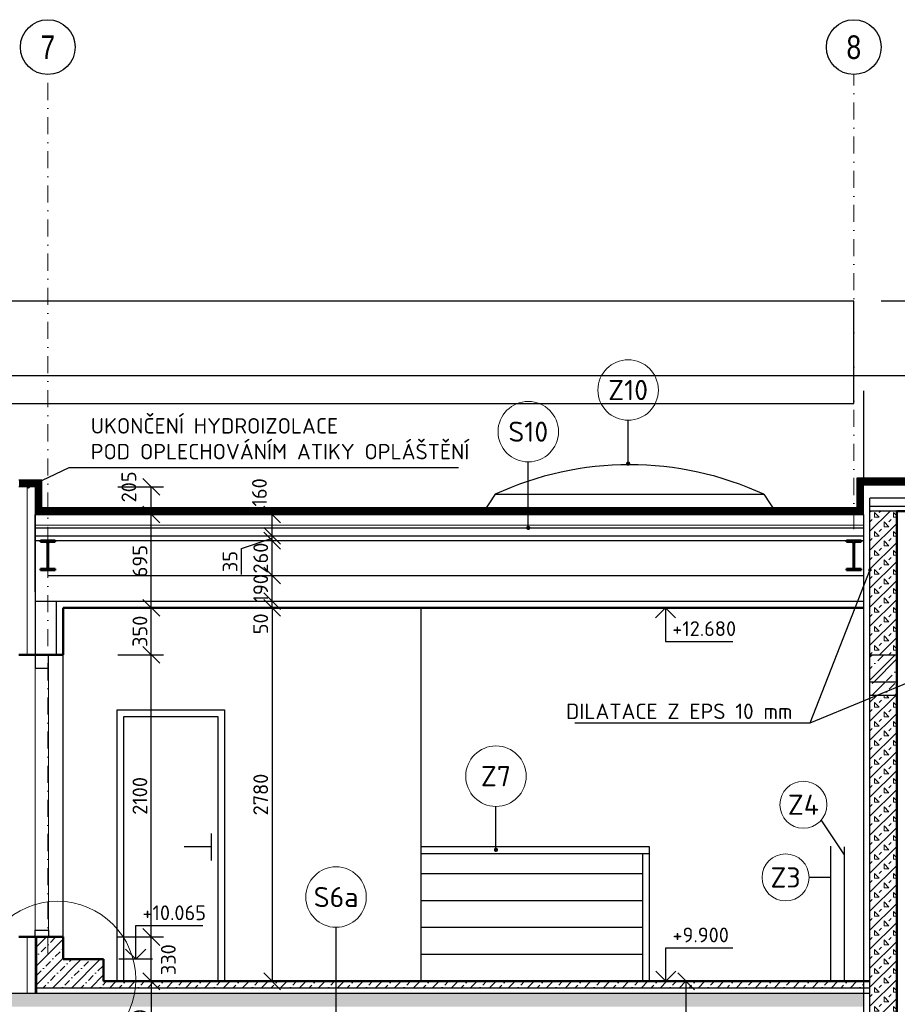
# Model space of a CAD drawing. Header units: millimetres. Extents: x -118752 to 407724, y -73278 to 155058.
# Tile 194 of 256: x 91235 to 97768, y 146511 to 153840. Entities that reach past the tile are written whole.
import ezdxf
from ezdxf.enums import TextEntityAlignment as Align

# ---------------------------------------------------------------- set-up
doc = ezdxf.new("R2010")
doc.units = ezdxf.units.MM
doc.header["$LTSCALE"] = 10
doc.linetypes.add('DASHDOT', pattern=[25.4, 12.7, -6.35, 0, -6.35])
doc.linetypes.add('IZOLACE_VODOTESNA_0.5', pattern=[30, 15, -15])
for name, color, linetype, lineweight in [('CKBUBLINY', 1, 'Continuous', 18), ('CKBUBLINY_POPIS', 3, 'Continuous', 25), ('CKDVERE_POHLED', 1, 'Continuous', 18), ('CKDVERE_ZARUBNE_RAM', 5, 'Continuous', 25), ('CKIZOLACE', 1, 'Continuous', 18), ('CKKOTY', 3, 'Continuous', 25), ('CKKOTY_VYS', 3, 'Continuous', 25), ('CKRASTR', 7, 'DASHDOT', 15), ('CKRASTR_POPIS', 3, 'Continuous', 25), ('CKSTENY_PODROVINOU', 7, 'Continuous', 25), ('CKSTENY_REZ', 6, 'Continuous', 50), ('CKTEXTY_MALE', 3, 'Continuous', 18), ('CSPROFILY_REZY', 4, 'Continuous', 50), ('pohledy', 7, 'Continuous', 25), ('srafy', 7, 'Continuous', 18)]:
    doc.layers.add(name, color=color, linetype=linetype, lineweight=lineweight)
doc.styles.add('Arial', font='arial.ttf', dxfattribs={"width": 0.8})
doc.styles.get("Standard").update_dxf_attribs({"font": 'isocpeur.ttf'})
doc.linetypes.add('IZOLACE_POLYSTYREN_EXPANDOVANY', pattern='A,1,[224,CADKON.SHX,S=0.01,R=0,X=-0.5,Y=-1.74],-2', length=3)
doc.linetypes.add('IZOLACE_TEPELNA_U_0.5', pattern='A,0.001,[221,CADKON.SHX,S=1,R=0,X=0,Y=0],-2,[221,CADKON.SHX,S=1,R=180,X=2,Y=0],-2', length=4.000999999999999)
doc.linetypes.add('PRERUSENI', pattern='A,60,[100,CADKON.SHX,S=2.5,R=0,X=0,Y=0],-10', length=70)
doc.dimstyles.new('CADKON', dxfattribs={"dimscale": 50, "dimtxt": 2.2, "dimasz": 2.5, "dimexe": 1.8, "dimexo": 5, "dimgap": 0.6, "dimtad": 1, "dimrnd": 1, "dimtxsty": 'Standard', "dimblk1": 'OBLIQUE', "dimblk2": 'OBLIQUE', "dimsah": 1, "dimcen": 2.5, "dimadec": 1, "dimazin": 2, "dimtfac": 1, "dimtdec": 4, "dimtix": 1, "dimtmove": 2, "dimatfit": 3, "dimldrblk": 'OPEN30', "dimfxl": 5, "dimfxlon": 1, "dimtolj": 1, "dimarcsym": 0})
doc.dimstyles.new('CADKON$7', dxfattribs={"dimscale": 100, "dimtxt": 2.5, "dimasz": 2.5, "dimexe": 1.8, "dimexo": 5, "dimgap": 0.6, "dimtad": 1, "dimrnd": 1, "dimtxsty": 'Standard', "dimblk1": 'OBLIQUE', "dimblk2": 'OBLIQUE', "dimsah": 1, "dimcen": 2.5, "dimadec": 1, "dimazin": 2, "dimtfac": 1, "dimtdec": 4, "dimtix": 1, "dimtmove": 0, "dimatfit": 3, "dimldrblk": 'DOTSMALL', "dimfxl": 5, "dimfxlon": 1, "dimtfill": 1, "dimtolj": 1, "dimarcsym": 0})
pattern_1 = [(45, (0, 0), (-70.71067811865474, 70.71067811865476), []), (45, (70.710678, 0), (-35.35533905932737, 106.0660171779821), [50, -25, 0, -25])]

# ---------------------------------------------------------------- blocks, each defined once
blk = doc.blocks.new('_OBLIQUE')
at = {"color": 0, "linetype": 'ByBlock'}
blk.add_line((-0.5, -0.5), (0.5, 0.5), dxfattribs=at)
blk = doc.blocks.new('*D8421')
at = {"layer": 'CKKOTY', "color": 0, "lineweight": -2}
for p, q in [((98264.38729215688, 150182.4359448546), (98569.30637468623, 150182.4359448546)), ((98479.30637468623, 135382.4359448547), (98479.30637468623, 150182.4359448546)), ((98264.38729215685, 135382.4359448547), (98569.30637468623, 135382.4359448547))]:
    blk.add_line(p, q, dxfattribs=at)
at = {"layer": 'Defpoints', "color": 0}
for p in [(97764.38729215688, 150182.4359448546), (98479.30637468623, 150182.4359448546), (97764.38729215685, 135382.4359448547)]:
    blk.add_point(p, dxfattribs=at)
at = {"layer": 'CKKOTY', "color": 0, "lineweight": -2, "xscale": 125, "yscale": 125, "zscale": 125}
for p, rotation in [((98479.30637468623, 150182.4359448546), 90), ((98479.30637468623, 135382.4359448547), 270)]:
    blk.add_blockref('_OBLIQUE', p, dxfattribs=dict(at, rotation=rotation))
at = {"layer": 'CKKOTY', "color": 0, "insert": (98381.89030361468, 143098.237060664), "char_height": 110, "attachment_point": 5, "rotation": 90}
blk.add_mtext('\\A1;14800', dxfattribs=at)
blk = doc.blocks.new('_Open90')
at = {"color": 0, "lineweight": -2}
for p, q in [((0, 0), (-1, 0)), ((-0.5, 0.5), (0, 0)), ((0, 0), (-0.5, -0.5))]:
    blk.add_line(p, q, dxfattribs=at)
blk = doc.blocks.new('*D8425')
at = {"layer": 'CKKOTY', "color": 0, "lineweight": -2}
for p, q in [((106414.2612685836, 151742.0645974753), (106754.2612685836, 151742.0645974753)), ((106664.2612685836, 136782.4359448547), (106664.2612685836, 151742.0645974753)), ((106414.2612685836, 136782.4359448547), (106754.2612685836, 136782.4359448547))]:
    blk.add_line(p, q, dxfattribs=at)
at = {"layer": 'Defpoints', "color": 0}
for p in [(97444.38729215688, 151742.0645974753), (106664.2612685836, 151742.0645974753), (104664.3872921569, 136782.4359448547)]:
    blk.add_point(p, dxfattribs=at)
at = {"layer": 'CKKOTY', "color": 0, "lineweight": -2, "xscale": 125, "yscale": 125, "zscale": 125}
for p, rotation in [((106664.2612685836, 151742.0645974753), 90), ((106664.2612685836, 136782.4359448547), 270)]:
    blk.add_blockref('_OBLIQUE', p, dxfattribs=dict(at, rotation=rotation))
at = {"layer": 'CKKOTY', "color": 0, "insert": (106579.2612685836, 144262.250271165), "char_height": 110, "attachment_point": 5, "rotation": 90}
blk.add_mtext('\\A1;14960', dxfattribs=at)
blk = doc.blocks.new('*D8435')
at = {"layer": 'CKKOTY', "color": 0, "lineweight": -2}
for p, q in [((92214.87865099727, 146682.4359448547), (92214.87865099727, 146032.4359448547)), ((92359.38729215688, 146682.4359448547), (92304.87865099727, 146682.4359448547)), ((91964.87865099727, 146032.4359448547), (92304.87865099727, 146032.4359448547))]:
    blk.add_line(p, q, dxfattribs=at)
at = {"layer": 'Defpoints', "color": 0}
for p in [(91859.38729215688, 146682.4359448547), (90874.38723508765, 146032.4359448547), (92214.87865099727, 146032.4359448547)]:
    blk.add_point(p, dxfattribs=at)
at = {"layer": 'CKKOTY', "color": 0, "lineweight": -2, "xscale": 125, "yscale": 125, "zscale": 125}
for p, rotation in [((92214.87865099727, 146682.4359448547), 90), ((92214.87865099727, 146032.4359448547), 270)]:
    blk.add_blockref('_OBLIQUE', p, dxfattribs=dict(at, rotation=rotation))
at = {"layer": 'CKKOTY', "color": 0, "insert": (92129.87865099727, 146357.4359448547), "char_height": 110, "attachment_point": 5, "rotation": 90}
blk.add_mtext('\\A1;650', dxfattribs=at)
blk = doc.blocks.new('*D8440')
at = {"layer": 'CKKOTY', "color": 0, "lineweight": -2}
for p, q in [((91964.87865099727, 150362.4359448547), (92304.87865099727, 150362.4359448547)), ((92214.87865099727, 150157.4359448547), (92214.87865099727, 150362.4359448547)), ((91964.87865099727, 150157.4359448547), (92304.87865099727, 150157.4359448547))]:
    blk.add_line(p, q, dxfattribs=at)
at = {"layer": 'Defpoints', "color": 0}
for p in [(91299.38729215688, 150362.4359448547), (92214.87865099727, 150362.4359448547), (91349.38729215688, 150157.4359448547)]:
    blk.add_point(p, dxfattribs=at)
at = {"layer": 'CKKOTY', "color": 0, "lineweight": -2, "xscale": 125, "yscale": 125, "zscale": 125}
for p, rotation in [((92214.87865099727, 150362.4359448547), 90), ((92214.87865099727, 150157.4359448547), 270)]:
    blk.add_blockref('_OBLIQUE', p, dxfattribs=dict(at, rotation=rotation))
at = {"layer": 'CKKOTY', "color": 0, "insert": (92047.59965745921, 150362.4359448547), "char_height": 110, "attachment_point": 5, "rotation": 90}
blk.add_mtext('\\A1;205', dxfattribs=at)
blk = doc.blocks.new('*D8441')
at = {"layer": 'CKKOTY', "color": 0, "lineweight": -2}
for p, q in [((98229.30637468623, 150377.4359448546), (98569.30637468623, 150377.4359448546)), ((98479.30637468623, 150182.4359448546), (98479.30637468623, 150377.4359448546)), ((98264.38729215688, 150182.4359448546), (98569.30637468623, 150182.4359448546))]:
    blk.add_line(p, q, dxfattribs=at)
at = {"layer": 'Defpoints', "color": 0}
for p in [(97566.19587501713, 150377.4359448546), (98479.30637468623, 150377.4359448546), (97764.38729215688, 150182.4359448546)]:
    blk.add_point(p, dxfattribs=at)
at = {"layer": 'CKKOTY', "color": 0, "lineweight": -2, "xscale": 125, "yscale": 125, "zscale": 125}
for p, rotation in [((98479.30637468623, 150377.4359448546), 90), ((98479.30637468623, 150182.4359448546), 270)]:
    blk.add_blockref('_OBLIQUE', p, dxfattribs=dict(at, rotation=rotation))
at = {"layer": 'CKKOTY', "color": 0, "insert": (98371.2194695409, 150557.7768419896), "char_height": 110, "attachment_point": 5, "rotation": 90}
blk.add_mtext('\\A1;195', dxfattribs=at)
blk = doc.blocks.new('*D8950')
at = {"layer": 'CKKOTY', "color": 0, "lineweight": -2}
for p, q in [((91964.87865099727, 147012.4359448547), (92304.87865099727, 147012.4359448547)), ((92214.87865099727, 146682.4359448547), (92214.87865099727, 147012.4359448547)), ((92109.38729215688, 146682.4359448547), (92304.87865099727, 146682.4359448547))]:
    blk.add_line(p, q, dxfattribs=at)
at = {"layer": 'Defpoints', "color": 0}
for p in [(91559.38729215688, 147012.4359448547), (92214.87865099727, 147012.4359448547), (91859.38729215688, 146682.4359448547)]:
    blk.add_point(p, dxfattribs=at)
at = {"layer": 'CKKOTY', "color": 0, "lineweight": -2, "xscale": 125, "yscale": 125, "zscale": 125}
for p, rotation in [((92214.87865099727, 147012.4359448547), 90), ((92214.87865099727, 146682.4359448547), 270)]:
    blk.add_blockref('_OBLIQUE', p, dxfattribs=dict(at, rotation=rotation))
at = {"layer": 'CKKOTY', "color": 0, "insert": (92341.38013906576, 146843.2442821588), "char_height": 110, "attachment_point": 5, "rotation": 90}
blk.add_mtext('\\A1;330', dxfattribs=at)
blk = doc.blocks.new('_Open30')
at = {"color": 0, "lineweight": -2}
for p, q in [((-1, 0.26794919), (0, 0)), ((0, 0), (-1, -0.26794919)), ((0, 0), (-1, 0))]:
    blk.add_line(p, q, dxfattribs=at)
blk = doc.blocks.new('*D9205')
at = {"layer": 'CKKOTY', "color": 0, "lineweight": -2}
for p, q in [((91964.87865099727, 149112.4359448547), (92304.87865099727, 149112.4359448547)), ((92214.87865099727, 147012.4359448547), (92214.87865099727, 149112.4359448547)), ((91964.87865099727, 147012.4359448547), (92304.87865099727, 147012.4359448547))]:
    blk.add_line(p, q, dxfattribs=at)
at = {"layer": 'Defpoints', "color": 0}
for p in [(91559.38729215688, 149112.4359448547), (92214.87865099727, 149112.4359448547), (91559.38729215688, 147012.4359448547)]:
    blk.add_point(p, dxfattribs=at)
at = {"layer": 'CKKOTY', "color": 0, "lineweight": -2, "xscale": 125, "yscale": 125, "zscale": 125}
for p, rotation in [((92214.87865099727, 149112.4359448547), 90), ((92214.87865099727, 147012.4359448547), 270)]:
    blk.add_blockref('_OBLIQUE', p, dxfattribs=dict(at, rotation=rotation))
at = {"layer": 'CKKOTY', "color": 0, "insert": (92129.87865099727, 148062.4359448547), "char_height": 110, "attachment_point": 5, "rotation": 90}
blk.add_mtext('\\A1;2100', dxfattribs=at)
blk = doc.blocks.new('*D9206')
at = {"layer": 'CKKOTY', "color": 0, "lineweight": -2}
for p, q in [((91964.87865099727, 149462.4359448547), (92304.87865099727, 149462.4359448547)), ((92214.87865099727, 149112.4359448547), (92214.87865099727, 149462.4359448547)), ((91964.87865099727, 149112.4359448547), (92304.87865099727, 149112.4359448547))]:
    blk.add_line(p, q, dxfattribs=at)
at = {"layer": 'Defpoints', "color": 0}
for p in [(91559.38729215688, 149462.4359448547), (92214.87865099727, 149462.4359448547), (91559.38729215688, 149112.4359448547)]:
    blk.add_point(p, dxfattribs=at)
at = {"layer": 'CKKOTY', "color": 0, "lineweight": -2, "xscale": 125, "yscale": 125, "zscale": 125}
for p, rotation in [((92214.87865099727, 149462.4359448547), 90), ((92214.87865099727, 149112.4359448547), 270)]:
    blk.add_blockref('_OBLIQUE', p, dxfattribs=dict(at, rotation=rotation))
at = {"layer": 'CKKOTY', "color": 0, "insert": (92129.87865099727, 149287.4359448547), "char_height": 110, "attachment_point": 5, "rotation": 90}
blk.add_mtext('\\A1;350', dxfattribs=at)
blk = doc.blocks.new('*D9207')
at = {"layer": 'CKKOTY', "color": 0, "lineweight": -2}
for p, q in [((91964.87865099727, 150157.4359448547), (92304.87865099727, 150157.4359448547)), ((92214.87865099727, 149462.4359448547), (92214.87865099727, 150157.4359448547)), ((91964.87865099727, 149462.4359448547), (92304.87865099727, 149462.4359448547))]:
    blk.add_line(p, q, dxfattribs=at)
at = {"layer": 'Defpoints', "color": 0}
for p in [(91349.38729215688, 150157.4359448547), (92214.87865099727, 150157.4359448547), (91559.38729215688, 149462.4359448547)]:
    blk.add_point(p, dxfattribs=at)
at = {"layer": 'CKKOTY', "color": 0, "lineweight": -2, "xscale": 125, "yscale": 125, "zscale": 125}
for p, rotation in [((92214.87865099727, 150157.4359448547), 90), ((92214.87865099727, 149462.4359448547), 270)]:
    blk.add_blockref('_OBLIQUE', p, dxfattribs=dict(at, rotation=rotation))
at = {"layer": 'CKKOTY', "color": 0, "insert": (92129.87865099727, 149809.9359448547), "char_height": 110, "attachment_point": 5, "rotation": 90}
blk.add_mtext('\\A1;695', dxfattribs=at)
blk = doc.blocks.new('*D9209')
at = {"layer": 'CKKOTY', "color": 0, "lineweight": -2}
for p, q in [((92864.21553112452, 149462.4359448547), (93204.21553112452, 149462.4359448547)), ((93114.21553112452, 149462.4359448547), (93114.21553112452, 146682.4359448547)), ((92864.21553112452, 146682.4359448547), (93204.21553112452, 146682.4359448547))]:
    blk.add_line(p, q, dxfattribs=at)
at = {"layer": 'Defpoints', "color": 0}
for p in [(92214.87865099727, 149462.4359448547), (92214.87865099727, 146682.4359448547), (93114.21553112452, 146682.4359448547)]:
    blk.add_point(p, dxfattribs=at)
at = {"layer": 'CKKOTY', "color": 0, "lineweight": -2, "xscale": 125, "yscale": 125, "zscale": 125}
for p, rotation in [((93114.21553112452, 149462.4359448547), 90), ((93114.21553112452, 146682.4359448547), 270)]:
    blk.add_blockref('_OBLIQUE', p, dxfattribs=dict(at, rotation=rotation))
at = {"layer": 'CKKOTY', "color": 0, "insert": (93029.21553112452, 148072.4359448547), "char_height": 110, "attachment_point": 5, "rotation": 90}
blk.add_mtext('\\A1;2780', dxfattribs=at)
blk = doc.blocks.new('*D9218')
at = {"layer": 'CKKOTY', "color": 0, "lineweight": -2}
for p, q in [((92985.04932887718, 149512.4359448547), (93204.21553112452, 149512.4359448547)), ((93114.21553112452, 149462.4359448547), (93114.21553112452, 149512.4359448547)), ((92985.04932887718, 149462.4359448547), (93204.21553112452, 149462.4359448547))]:
    blk.add_line(p, q, dxfattribs=at)
at = {"layer": 'Defpoints', "color": 0}
for p in [(92735.04932887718, 149512.4359448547), (93114.21553112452, 149512.4359448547), (92735.04932887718, 149462.4359448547)]:
    blk.add_point(p, dxfattribs=at)
at = {"layer": 'CKKOTY', "color": 0, "lineweight": -2, "xscale": 125, "yscale": 125, "zscale": 125}
for p, rotation in [((93114.21553112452, 149512.4359448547), 270), ((93114.21553112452, 149462.4359448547), 90)]:
    blk.add_blockref('_OBLIQUE', p, dxfattribs=dict(at, rotation=rotation))
at = {"layer": 'CKKOTY', "color": 0, "insert": (93029.21553112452, 149343.0436044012), "char_height": 110, "attachment_point": 5, "rotation": 90}
blk.add_mtext('\\A1;50', dxfattribs=at)
blk = doc.blocks.new('*D9219')
at = {"layer": 'CKKOTY', "color": 0, "lineweight": -2}
for p, q in [((92959.84056689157, 149702.4359448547), (93204.21553112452, 149702.4359448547)), ((93114.21553112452, 149512.4359448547), (93114.21553112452, 149702.4359448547)), ((92985.04932887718, 149512.4359448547), (93204.21553112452, 149512.4359448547))]:
    blk.add_line(p, q, dxfattribs=at)
at = {"layer": 'Defpoints', "color": 0}
for p in [(92709.84056689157, 149702.4359448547), (93114.21553112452, 149702.4359448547), (92735.04932887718, 149512.4359448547)]:
    blk.add_point(p, dxfattribs=at)
at = {"layer": 'CKKOTY', "color": 0, "lineweight": -2, "xscale": 125, "yscale": 125, "zscale": 125}
for p, rotation in [((93114.21553112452, 149702.4359448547), 90), ((93114.21553112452, 149512.4359448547), 270)]:
    blk.add_blockref('_OBLIQUE', p, dxfattribs=dict(at, rotation=rotation))
at = {"layer": 'CKKOTY', "color": 0, "insert": (93029.21553112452, 149607.4359448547), "char_height": 110, "attachment_point": 5, "rotation": 90}
blk.add_mtext('\\A1;190', dxfattribs=at)
blk = doc.blocks.new('*D9220')
at = {"layer": 'CKKOTY', "color": 0, "lineweight": -2}
for p, q in [((92938.23305661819, 149962.4359448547), (93204.21553112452, 149962.4359448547)), ((93114.21553112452, 149702.4359448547), (93114.21553112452, 149962.4359448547)), ((92959.84056689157, 149702.4359448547), (93204.21553112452, 149702.4359448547))]:
    blk.add_line(p, q, dxfattribs=at)
at = {"layer": 'Defpoints', "color": 0}
for p in [(92688.23305661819, 149962.4359448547), (93114.21553112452, 149962.4359448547), (92709.84056689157, 149702.4359448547)]:
    blk.add_point(p, dxfattribs=at)
at = {"layer": 'CKKOTY', "color": 0, "lineweight": -2, "xscale": 125, "yscale": 125, "zscale": 125}
for p, rotation in [((93114.21553112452, 149962.4359448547), 270), ((93114.21553112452, 149702.4359448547), 90)]:
    blk.add_blockref('_OBLIQUE', p, dxfattribs=dict(at, rotation=rotation))
at = {"layer": 'CKKOTY', "color": 0, "insert": (93029.21553112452, 149832.4359448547), "char_height": 110, "attachment_point": 5, "rotation": 90}
blk.add_mtext('\\A1;260', dxfattribs=at)
blk = doc.blocks.new('*D9221')
at = {"layer": 'CKKOTY', "color": 0, "lineweight": -2}
for p, q in [((92886.3583716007, 149902.8843512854), (93114.21553112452, 149979.9359448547)), ((92903.05974719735, 149997.4359448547), (93204.21553112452, 149997.4359448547)), ((92938.23305661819, 149962.4359448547), (93204.21553112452, 149962.4359448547)), ((93114.21553112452, 149962.4359448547), (93114.21553112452, 149997.4359448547)), ((92886.3583716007, 149710.8843512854), (92886.3583716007, 149902.8843512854))]:
    blk.add_line(p, q, dxfattribs=at)
at = {"layer": 'Defpoints', "color": 0}
for p in [(92653.05974719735, 149997.4359448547), (92688.23305661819, 149962.4359448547), (93114.21553112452, 149997.4359448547)]:
    blk.add_point(p, dxfattribs=at)
at = {"layer": 'CKKOTY', "color": 0, "lineweight": -2, "xscale": 125, "yscale": 125, "zscale": 125}
for p, rotation in [((93114.21553112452, 149997.4359448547), 270), ((93114.21553112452, 149962.4359448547), 90)]:
    blk.add_blockref('_OBLIQUE', p, dxfattribs=dict(at, rotation=rotation))
at = {"layer": 'CKKOTY', "color": 0, "insert": (92801.3583716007, 149806.8843512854), "char_height": 110, "attachment_point": 5, "rotation": 90}
blk.add_mtext('\\A1;35', dxfattribs=at)
blk = doc.blocks.new('*D9222')
at = {"layer": 'CKKOTY', "color": 0, "lineweight": -2}
for p, q in [((93013.0845864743, 150157.4359448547), (93204.21553112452, 150157.4359448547)), ((93114.21553112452, 149997.4359448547), (93114.21553112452, 150157.4359448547)), ((92903.05974719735, 149997.4359448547), (93204.21553112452, 149997.4359448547))]:
    blk.add_line(p, q, dxfattribs=at)
at = {"layer": 'Defpoints', "color": 0}
for p in [(92763.0845864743, 150157.4359448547), (93114.21553112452, 150157.4359448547), (92653.05974719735, 149997.4359448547)]:
    blk.add_point(p, dxfattribs=at)
at = {"layer": 'CKKOTY', "color": 0, "lineweight": -2, "xscale": 125, "yscale": 125, "zscale": 125}
for p, rotation in [((93114.21553112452, 150157.4359448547), 90), ((93114.21553112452, 149997.4359448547), 270)]:
    blk.add_blockref('_OBLIQUE', p, dxfattribs=dict(at, rotation=rotation))
at = {"layer": 'CKKOTY', "color": 0, "insert": (93019.60199349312, 150321.6134324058), "char_height": 110, "attachment_point": 5, "rotation": 90}
blk.add_mtext('\\A1;160', dxfattribs=at)
blk = doc.blocks.new('*D9237')
at = {"layer": 'CKKOTY', "color": 0, "lineweight": -2}
for p, q in [((96124.38729215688, 146682.4359448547), (96287.0994594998, 146682.4359448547)), ((96197.0994594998, 145032.4359448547), (96197.0994594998, 146682.4359448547)), ((95947.0994594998, 145032.4359448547), (96287.0994594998, 145032.4359448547))]:
    blk.add_line(p, q, dxfattribs=at)
at = {"layer": 'Defpoints', "color": 0}
for p in [(95874.38729215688, 146682.4359448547), (96197.0994594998, 146682.4359448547), (95674.38729215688, 145032.4359448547)]:
    blk.add_point(p, dxfattribs=at)
at = {"layer": 'CKKOTY', "color": 0, "lineweight": -2, "xscale": 125, "yscale": 125, "zscale": 125}
for p, rotation in [((96197.0994594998, 146682.4359448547), 90), ((96197.0994594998, 145032.4359448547), 270)]:
    blk.add_blockref('_OBLIQUE', p, dxfattribs=dict(at, rotation=rotation))
at = {"layer": 'CKKOTY', "color": 0, "insert": (96112.0994594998, 145857.4359448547), "char_height": 110, "attachment_point": 5, "rotation": 90}
blk.add_mtext('\\A1;1650', dxfattribs=at)
blk = doc.blocks.new('*U3201')
at = {"color": 0, "linetype": 'ByBlock', "lineweight": -2}
blk.add_lwpolyline([(-1.5, 1.5), (0, 0), (1.5, 1.5), (0, 0), (0, 5), (10, 5)], dxfattribs=at)
blk = doc.blocks.new('*U5627')
at = {"color": 0, "linetype": 'ByBlock', "lineweight": -2}
blk.add_lwpolyline([(-1.499999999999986, -1.5), (0, 0), (1.500000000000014, -1.5), (0, 0), (0, -5), (10.00000000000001, -5)], dxfattribs=at)
blk = doc.blocks.new('CK_S_EXT_IPEIPE220')
for p, q in [((-55, 110), (55, 110)), ((-55, 110), (-55, 100.8000000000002)), ((-55, 100.8000000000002), (-14.94999999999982, 100.8000000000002)), ((-2.949999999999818, -88.80000000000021), (-2.949999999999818, 88.80000000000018)), ((2.949999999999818, -88.80000000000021), (2.949999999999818, 88.80000000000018)), ((55, 100.8000000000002), (14.94999999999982, 100.8000000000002)), ((55, 110), (55, 100.8000000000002)), ((-55, -110.0000000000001), (-55, -100.8000000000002)), ((-55, -100.8000000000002), (-14.94999999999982, -100.8000000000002)), ((-55, -110.0000000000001), (55, -110.0000000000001)), ((55, -100.8000000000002), (14.94999999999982, -100.8000000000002)), ((55, -110.0000000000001), (55, -100.8000000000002))]:
    blk.add_line(p, q)
for centre, start, end in [((-14.94999999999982, 88.80000000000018), 0, 90), ((14.94999999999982, 88.80000000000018), 90, 180), ((-14.94999999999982, -88.80000000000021), 270, 0), ((14.94999999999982, -88.80000000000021), 180, 270)]:
    blk.add_arc(centre, 12, start, end)
blk = doc.blocks.new('CK_BUBBLE_1_0_0')
at = {"color": 0, "linetype": 'ByBlock', "lineweight": -2}
blk.add_circle((-1.043609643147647e-14, -5.329070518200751e-15), 1, dxfattribs=at)
blk = doc.blocks.new('*U5637')
at = {"color": 0, "linetype": 'ByBlock', "lineweight": -2}
blk.add_lwpolyline([(-1.5, 1.5), (0, 0), (1.5, 1.5), (0, 0), (0, 5), (10, 5)], dxfattribs=at)

msp = doc.modelspace()

# ---------------------------------------------------------------- hatches: boundary and pattern name
at = {"layer": 'srafy'}
h = msp.add_hatch(dxfattribs=at)
h.set_pattern_fill('BETON-PERLITBETON', color=256, scale=25, angle=180, style=0)
h.set_pattern_definition([(225, (0, 0), (70.71067811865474, -70.71067811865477), []), (225, (-70.710678, 8.659560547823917e-15), (70.71067811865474, -70.71067811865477), [25.00000000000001, -75.00000000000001]), (315, (-123.74368675, -17.67766949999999), (70.71067811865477, 70.71067811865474), [50, -50]), (180, (-88.38834775, -53.03300849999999), (-70.71067800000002, -70.71067799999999), [35.355339, -106.06601725]), (270, (-123.74368675, -17.67766949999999), (70.71067799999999, -70.71067800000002), [35.355339, -106.06601725])])
h.paths.add_polyline_path([(97564.38729215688, 149112.4359448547), (97764.38729215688, 149112.4359448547), (97764.38729215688, 150182.4359448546), (97564.38729215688, 150182.4359448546)])
h.paths.add_polyline_path([(97564.38729215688, 148812.4359448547), (97564.38729215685, 146682.4359448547), (97564.38729215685, 146632.4359448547), (97564.38729215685, 146592.4359448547), (97564.38729215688, 146492.4359448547), (97564.38729215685, 146484.4359448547), (97564.38729215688, 146320.4359448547), (97564.38729215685, 146312.4359448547), (97564.38729215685, 146272.4359448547), (97564.38729215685, 146082.4359448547), (97564.38729215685, 146032.4359448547), (97564.38729215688, 145812.4359448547), (97764.38729215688, 145812.4359448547), (97764.38729215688, 146332.6614285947), (97764.38729215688, 148812.4359448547)])
at = {"layer": 'srafy', "transparency": 33554661}
h = msp.add_hatch(dxfattribs=at)
h.set_pattern_fill('BETON-ZELEZOBETON', color=256, scale=30, style=0)
h.set_pattern_definition([(45, (0, 6599.999999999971), (-106.0660171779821, 106.0660171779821), []), (45, (42.42640686, 6599.999999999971), (-106.0660171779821, 106.0660171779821), []), (45, (127.2792204, 6599.999999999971), (-63.63961030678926, 148.492424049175), [60, -30, 0, -30])])
h.paths.add_polyline_path([(99564.38729215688, 148912.4359448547), (99564.38729215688, 149112.4359448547), (99364.38729215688, 149112.4359448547), (99364.38729215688, 148912.4359448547)])
h.paths.add_polyline_path([(97764.38729215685, 148912.4359448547), (97764.38729215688, 149112.4359448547), (97564.38729215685, 149112.4359448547), (97564.38729215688, 148912.4359448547)])
h = msp.add_hatch(dxfattribs=at)
h.set_pattern_fill('BETON-PROSTY', color=256, scale=30, style=0)
h.set_pattern_definition([(45, (0, 6599.999999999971), (-84.85281374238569, 84.8528137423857), []), (45, (84.8528136, 6599.999999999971), (-42.42640687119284, 127.2792206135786), [60, -30, 0, -30])])
h.paths.add_polyline_path([(99564.38729215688, 148912.4359448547), (99364.38729215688, 148912.4359448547), (99364.38729215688, 148812.4359448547), (99564.38729215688, 148812.4359448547)])
h.paths.add_polyline_path([(97764.38729215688, 148912.4359448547), (97564.38729215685, 148912.4359448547), (97564.38729215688, 148812.4359448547), (97764.38729215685, 148812.4359448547)])
h = msp.add_hatch(dxfattribs=at)
h.set_pattern_fill('BETON-PROSTY', color=256, scale=25)
h.set_pattern_definition(pattern_1)
edge = h.paths.add_edge_path()
edge.add_line((91859.38729215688, 146682.4359448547), (91859.38729215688, 146847.4359448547))
edge.add_line((91859.38729215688, 146847.4359448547), (91559.38729215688, 146847.4359448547))
edge.add_line((91559.38729215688, 146847.4359448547), (91559.38729215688, 147012.4359448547))
edge.add_line((91559.38729215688, 147012.4359448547), (91449.38729215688, 147012.4359448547))
edge.add_line((91449.38729215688, 147012.4359448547), (91444.38729215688, 147012.4359448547))
edge.add_line((91444.38729215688, 147012.4359448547), (91359.38729215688, 147012.4359448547))
edge.add_line((91359.38729215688, 147012.4359448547), (91359.38729215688, 146632.4359448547))
edge.add_line((91359.38729215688, 146632.4359448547), (92095.62060103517, 146632.4359448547))
edge.add_arc((91516.76229215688, 146696.0764176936), 582.3461612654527, 353.7260208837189, 358.6578206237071)
edge.add_line((92098.94867901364, 146682.4359448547), (92009.38729215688, 146682.4359448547))
edge.add_line((92009.38729215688, 146682.4359448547), (91959.38729215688, 146682.4359448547))
edge.add_line((91959.38729215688, 146682.4359448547), (91859.38729215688, 146682.4359448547))
edge = h.paths.add_edge_path()
edge.add_line((92709.38729215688, 146682.4359448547), (92098.94867901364, 146682.4359448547))
edge.add_arc((91516.76229215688, 146696.0764176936), 582.3461612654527, 353.72602088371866, 358.6578206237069, ccw=False)
edge.add_line((92095.62060103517, 146632.4359448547), (93590.07716913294, 146632.4359448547))
edge.add_line((93590.07716913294, 146632.4359448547), (93590.07716913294, 146682.4359448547))
edge.add_line((93590.07716913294, 146682.4359448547), (92759.38729215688, 146682.4359448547))
edge.add_line((92759.38729215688, 146682.4359448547), (92709.38729215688, 146682.4359448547))
h.paths.add_polyline_path([(93590.07716913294, 146632.4359448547), (97516.19587501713, 146632.4359448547), (97516.19587501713, 146682.4359448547), (97374.38729215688, 146682.4359448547), (96044.38729215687, 146682.4359448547), (95924.38729215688, 146682.4359448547), (95874.38729215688, 146682.4359448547), (94224.38729215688, 146682.4359448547), (93590.07716913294, 146682.4359448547)])
h = msp.add_hatch(dxfattribs=at)
h.set_pattern_fill('BETON-PROSTY', color=256, scale=25, style=0)
h.set_pattern_definition(pattern_1)
h.paths.add_polyline_path([(90064.38729215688, 146592.4359448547), (89924.38729215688, 146592.4359448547), (89784.38729215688, 146592.4359448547), (89644.38729215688, 146592.4359448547), (89504.38729215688, 146592.4359448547), (89364.38729215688, 146592.4359448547), (89224.38729215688, 146592.4359448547), (89084.38729215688, 146592.4359448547), (88944.38729215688, 146592.4359448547), (88804.38729215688, 146592.4359448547), (88664.38729215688, 146592.4359448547), (88524.38729215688, 146592.4359448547), (88384.38729215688, 146592.4359448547), (88244.38729215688, 146592.4359448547), (88104.38729215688, 146592.4359448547), (87964.38729215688, 146592.4359448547), (87824.38729215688, 146592.4359448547), (87684.38729215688, 146592.4359448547), (87544.38729215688, 146592.4359448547), (87404.38729215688, 146592.4359448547), (87264.38729215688, 146592.4359448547), (87124.38729215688, 146592.4359448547), (86984.38729215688, 146592.4359448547), (86844.38729215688, 146592.4359448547), (86844.38729215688, 146492.4359448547), (87064.38729215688, 146492.4359448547), (90774.38723508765, 146492.4359448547), (90874.38723508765, 146492.4359448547), (91029.38729215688, 146492.4359448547), (91029.38729215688, 146592.4359448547), (90904.38729215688, 146592.4359448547), (90764.38729215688, 146592.4359448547), (90624.38729215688, 146592.4359448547), (90484.38729215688, 146592.4359448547), (90344.38729215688, 146592.4359448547), (90204.38729215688, 146592.4359448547)])
h.paths.add_polyline_path([(91324.38729215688, 146492.4359448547), (91564.38729215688, 146492.4359448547), (93934.38729215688, 146492.4359448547), (94174.38729215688, 146492.4359448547), (97473.38729215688, 146492.4359448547), (97516.19587501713, 146492.4359448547), (97516.19587501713, 146592.4359448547), (91359.38729215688, 146592.4359448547), (91349.38729215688, 146592.4359448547), (91289.38729215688, 146592.4359448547), (91229.38729215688, 146592.4359448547), (91029.38729215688, 146592.4359448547), (91029.38729215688, 146492.4359448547)])
h.paths.add_polyline_path([(87329.97129607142, 146310.5592363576), (87329.97129607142, 146574.5592363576), (87494.97129607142, 146574.5592363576), (87494.97129607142, 146310.5592363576)], flags=24)
h.paths.add_polyline_path([(87563.40357400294, 146360.3401329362), (87563.40357400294, 146602.3401329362), (87728.40357400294, 146602.3401329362), (87728.40357400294, 146360.3401329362)], flags=24)

# ---------------------------------------------------------------- linework, layer by layer
at = {"layer": 'CKDVERE_POHLED'}
for p, q in [((91349.38729215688, 147012.4359448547), (91349.38729215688, 149012.4359448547)), ((91449.38729215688, 147012.4359448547), (91449.38729215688, 149012.4359448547))]:
    msp.add_line(p, q, dxfattribs=at)
at = {"layer": 'CKDVERE_ZARUBNE_RAM'}
for p, q in [((91349.38729215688, 149112.4359448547), (91349.38729215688, 149012.4359448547)), ((91449.38729215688, 149012.4359448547), (91449.38729215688, 149112.4359448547)), ((91349.38729215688, 149012.4359448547), (91449.38729215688, 149012.4359448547)), ((91349.38729215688, 147062.4359448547), (91449.38729215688, 147062.4359448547)), ((91349.38729215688, 147012.4359448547), (91349.38729215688, 147062.4359448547)), ((91449.38729215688, 147062.4359448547), (91449.38729215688, 147012.4359448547))]:
    msp.add_line(p, q, dxfattribs=at)
at = {"layer": 'CKIZOLACE'}
for p, q in [((91349.44716666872, 149112.4359448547), (91349.44716666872, 150362.4359448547)), ((91419.38729215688, 147062.4359448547), (91449.38729215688, 147062.4359448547))]:
    msp.add_line(p, q, dxfattribs=at)
at = {"layer": 'CKIZOLACE', "linetype": 'IZOLACE_VODOTESNA_0.5'}
msp.add_lwpolyline([(103664.3872921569, 150387.4359448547, 50, 50, 0), (103519.3872921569, 150387.4359448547, 50, 50, 0), (103519.3872921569, 150057.4359448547, 50, 50, 0), (99689.38729215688, 150057.4359448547, 50, 50, 0), (99689.38729215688, 150402.4359448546, 50, 50, 0), (97491.19587501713, 150402.4359448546, 50, 50, 0), (97491.19587501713, 150182.4359448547, 50, 50, 0), (91374.38729215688, 150182.4359448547, 50, 50, 0), (91374.38729215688, 150387.4359448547, 50, 50, 0), (91229.38729215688, 150387.4359448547, 0, 0, 0)], format="xyseb", dxfattribs=at)
at = {"layer": 'CKIZOLACE', "linetype": 'IZOLACE_POLYSTYREN_EXPANDOVANY', "ltscale": 3}
for points in [[(91289.44716666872, 149112.4359448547), (91289.44716666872, 150362.4359448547)], [(91289.38729215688, 146592.4359448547), (91289.38729215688, 147012.4359448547)]]:
    msp.add_lwpolyline(points, dxfattribs=at)
at = {"layer": 'CKIZOLACE', "linetype": 'IZOLACE_TEPELNA_U_0.5', "ltscale": 2}
msp.add_lwpolyline([(91349.38729215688, 150077.4359448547), (97516.19587501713, 150077.4359448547)], dxfattribs=at)
at = {"layer": 'CKKOTY_VYS'}
for p, q in [((98148.91631355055, 151744.0645974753), (97648.91631355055, 151744.0645974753)), ((96167.63279078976, 149462.4359448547), (95917.63279078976, 149462.4359448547)), ((92223.83233907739, 146847.4359448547), (91973.83233907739, 146847.4359448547)), ((96294.38729215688, 146682.4359448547), (95794.38729215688, 146682.4359448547))]:
    msp.add_line(p, q, dxfattribs=at)
at = {"layer": 'CKRASTR'}
for p, q in [((91444.38729215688, 146889.5989972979), (91444.38729215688, 153432.0465570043)), ((97444.38729215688, 150047.7120658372), (97444.38729215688, 153432.0465570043))]:
    msp.add_line(p, q, dxfattribs=at)
at = {"layer": 'CKRASTR_POPIS'}
for centre in [(91444.38729215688, 153635.96920013), (97444.38729215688, 153635.96920013)]:
    msp.add_circle(centre, 203.9226431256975, dxfattribs=at)
at = {"layer": 'CKSTENY_PODROVINOU'}
for p, q in [((91399.38729215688, 150412.4359448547), (91229.38729215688, 150412.4359448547)), ((91399.38729215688, 150207.4359448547), (91399.38729215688, 150412.4359448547)), ((99714.38729215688, 150427.4359448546), (97466.19587501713, 150427.4359448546)), ((97466.19587501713, 150427.4359448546), (97466.19587501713, 150207.4359448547)), ((91349.38729215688, 150362.4359448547), (91229.38729215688, 150362.4359448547)), ((91349.38729215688, 150362.4359448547), (91229.38729215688, 150362.4359448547)), ((91349.38729215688, 150362.4359448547), (91349.38729215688, 150157.4359448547)), ((91349.38729215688, 150362.4359448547), (91349.38729215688, 149112.4359448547)), ((97516.19587501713, 150377.4359448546), (99664.38729215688, 150377.4359448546)), ((97516.19587501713, 150157.4359448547), (97516.19587501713, 150377.4359448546)), ((97466.19587501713, 150207.4359448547), (91399.38729215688, 150207.4359448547)), ((91349.38729215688, 150157.4359448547), (97516.19587501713, 150157.4359448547)), ((91349.38729215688, 150157.4359448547), (97516.19587501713, 150157.4359448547)), ((91349.38729215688, 150157.4359448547), (91349.38729215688, 149997.4359448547)), ((97516.19587501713, 150157.4359448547), (97516.19587501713, 149997.4359448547)), ((91349.38729215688, 149997.4359448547), (97516.19587501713, 149997.4359448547)), ((91349.38729215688, 147012.4359448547), (91349.38729215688, 146592.4359448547)), ((91359.38729215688, 147012.4359448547), (91359.38729215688, 146592.4359448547))]:
    msp.add_line(p, q, dxfattribs=at)
at = {"layer": 'CKSTENY_REZ'}
for p, q in [((97764.38729215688, 146682.4359448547), (97764.38729215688, 150182.4359448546)), ((97764.38729215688, 136782.4359448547), (97764.38729215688, 150182.4359448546)), ((99364.38729215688, 150182.4359448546), (97764.38729215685, 150182.4359448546)), ((91559.38729215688, 149112.4359448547), (91559.38729215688, 149462.4359448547)), ((91559.38729215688, 149462.4359448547), (97516.19587501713, 149462.4359448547)), ((91229.38729215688, 149112.4359448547), (91559.38729215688, 149112.4359448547)), ((91229.38729215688, 147012.4359448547), (91559.38729215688, 147012.4359448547)), ((91559.38729215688, 147012.4359448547), (91559.38729215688, 146847.4359448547)), ((91559.38729215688, 146847.4359448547), (91859.38729215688, 146847.4359448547)), ((91859.38729215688, 146847.4359448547), (91859.38729215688, 146682.4359448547)), ((91859.38729215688, 146682.4359448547), (97564.38729215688, 146682.4359448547))]:
    msp.add_line(p, q, dxfattribs=at)
at = {"layer": 'CKTEXTY_MALE'}
msp.add_circle((91516.76229215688, 146696.0764176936), 582.3461612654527, dxfattribs=at)
at = {"layer": 'pohledy'}
for p, q in [((97444.38729215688, 151744.0645974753), (83065.08363887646, 151744.0645974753)), ((97444.38729215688, 150982.0371720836), (97444.38729215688, 151744.0645974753)), ((83065.08363887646, 151190.7922166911), (97444.38729215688, 151190.7922166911)), ((103564.3872921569, 151190.2865501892), (97444.38729215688, 151190.2865501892)), ((83065.08363887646, 150982.0371720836), (97444.38729215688, 150982.0371720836)), ((94774.38729215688, 150307.4359448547), (94674.38729215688, 150157.4359448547)), ((94774.38729215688, 150307.4359448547), (96774.38729215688, 150307.4359448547)), ((96774.38729215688, 150307.4359448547), (96874.38729215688, 150157.4359448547)), ((99564.38729215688, 150277.4359448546), (97564.38729215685, 150277.4359448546)), ((97564.38729215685, 150182.4359448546), (97564.38729215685, 150277.4359448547)), ((99564.38729215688, 150217.4359448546), (97564.38729215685, 150217.4359448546)), ((97564.38729215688, 146682.4359448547), (97564.38729215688, 150182.4359448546)), ((97764.38729215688, 150182.4359448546), (97564.38729215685, 150182.4359448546)), ((91349.38729215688, 149582.4359448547), (91349.38729215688, 150157.4359448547)), ((91349.38729215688, 150057.4359448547), (97516.19587501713, 150057.4359448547)), ((91349.38729215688, 149962.4359448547), (97516.19587501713, 149962.4359448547)), ((97564.38729215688, 146682.4359448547), (97564.38729215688, 149982.4359448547)), ((97764.38729215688, 146682.4359448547), (97764.38729215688, 149982.4359448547)), ((91444.38729215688, 149702.4359448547), (97516.19587501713, 149702.4359448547)), ((91349.38729215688, 149512.4359448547), (97516.19587501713, 149512.4359448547)), ((91509.38729215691, 149112.4359448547), (91509.38729215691, 149512.4359448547)), ((94224.38729215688, 146682.4359448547), (94224.38729215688, 149462.4359448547)), ((91559.38729215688, 147012.4359448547), (91559.38729215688, 149112.4359448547)), ((97564.38729215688, 149112.4359448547), (97764.38729215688, 149112.4359448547)), ((97564.38729215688, 148912.4359448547), (97764.38729215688, 148912.4359448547)), ((97564.38729215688, 148812.4359448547), (97764.38729215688, 148812.4359448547)), ((92659.38729215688, 147782.4359448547), (92659.38729215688, 147582.4359448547)), ((92659.38729215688, 147682.4359448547), (92459.38729215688, 147682.4359448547)), ((95924.38729215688, 147682.4359448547), (94224.38729215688, 147682.4359448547)), ((95924.38729215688, 146682.4359448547), (95924.38729215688, 147682.4359448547)), ((97274.38729215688, 146682.4359448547), (97274.38729215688, 147687.2511679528)), ((97374.38729215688, 146682.4359448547), (97374.38729215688, 147682.4359448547)), ((95924.38729215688, 147632.4359448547), (94224.38729215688, 147632.4359448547)), ((95874.38729215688, 146682.4359448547), (95874.38729215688, 147632.4359448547)), ((95874.38729215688, 147482.4359448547), (94224.38729215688, 147482.4359448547)), ((95874.38729215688, 147282.4359448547), (94224.38729215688, 147282.4359448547)), ((95874.38729215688, 147082.4359448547), (94224.38729215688, 147082.4359448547)), ((95874.38729215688, 146882.4359448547), (94224.38729215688, 146882.4359448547)), ((97564.38729215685, 140082.4359448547), (97564.38729215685, 146832.6907171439)), ((97564.38729215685, 146592.4359448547), (91029.38729215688, 146592.4359448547)), ((97564.38729215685, 146632.4359448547), (91359.38729215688, 146632.4359448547))]:
    msp.add_line(p, q, dxfattribs=at)
at = {"layer": 'pohledy', "linetype": 'PRERUSENI'}
for p, q in [((97516.19587501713, 151076.9676299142), (97516.19587501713, 150377.4359448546)), ((97516.19587501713, 150157.4359448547), (97516.19587501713, 133972.1685377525))]:
    msp.add_line(p, q, dxfattribs=at)
at = {"layer": 'pohledy'}
for points in [[(91959.38729215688, 148702.4359448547), (92759.38729215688, 148702.4359448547), (92759.38729215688, 146682.4359448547), (91959.38729215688, 146682.4359448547)], [(92009.38729215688, 148652.4359448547), (92709.38729215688, 148652.4359448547), (92709.38729215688, 146682.4359448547), (92009.38729215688, 146682.4359448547)]]:
    msp.add_lwpolyline(points, close=True, dxfattribs=at)
msp.add_arc((95774.38729215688, 148144.7086721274), 2382.727272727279, 65.18516294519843, 114.8148370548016, dxfattribs=at)

# ---------------------------------------------------------------- block references
at = {"layer": 'CKBUBLINY'}
ref = msp.add_blockref('CK_BUBBLE_1_0_0', (95764.21900465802, 151083.4602499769), dxfattribs=dict(at, xscale=225, yscale=225, zscale=225))
ref.add_attrib('NUM1', 'Z10', dxfattribs={"layer": 'CKBUBLINY_POPIS', "height": 150}).set_placement((95764.21900465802, 151083.4602499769), align=Align.MIDDLE_CENTER)
ref = msp.add_blockref('CK_BUBBLE_1_0_0', (95020.95372219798, 150773.3175702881), dxfattribs=dict(at, xscale=225, yscale=225, zscale=225))
ref.add_attrib('NUM1', 'S10', dxfattribs={"layer": 'CKBUBLINY_POPIS', "height": 150}).set_placement((95020.95372219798, 150773.3175702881), align=Align.MIDDLE_CENTER)
ref = msp.add_blockref('CK_BUBBLE_1_0_0', (94780.28805205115, 148209.0707561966), dxfattribs=dict(at, xscale=225, yscale=225, zscale=225))
ref.add_attrib('NUM1', 'Z7', dxfattribs={"layer": 'CKBUBLINY_POPIS', "height": 150}).set_placement((94780.28805205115, 148209.0707561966), align=Align.MIDDLE_CENTER)
ref = msp.add_blockref('CK_BUBBLE_1_0_0', (97068.98871931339, 147996.6981882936), dxfattribs=dict(at, xscale=175, yscale=175, zscale=175))
ref.add_attrib('NUM1', 'Z4', dxfattribs={"layer": 'CKBUBLINY_POPIS', "height": 150}).set_placement((97068.98871931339, 147996.6981882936), align=Align.MIDDLE_CENTER)
ref = msp.add_blockref('CK_BUBBLE_1_0_0', (96936.20635746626, 147455.5961742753), dxfattribs=dict(at, xscale=175, yscale=175, zscale=175))
ref.add_attrib('NUM1', 'Z3', dxfattribs={"layer": 'CKBUBLINY_POPIS', "height": 150}).set_placement((96936.20635746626, 147455.5961742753), align=Align.MIDDLE_CENTER)
ref = msp.add_blockref('CK_BUBBLE_1_0_0', (93590.07716913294, 147309.5116320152), dxfattribs=dict(at, xscale=225, yscale=225, zscale=225))
ref.add_attrib('NUM1', 'S6a', dxfattribs={"layer": 'CKBUBLINY_POPIS', "height": 150}).set_placement((93590.07716913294, 147309.5116320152), align=Align.MIDDLE_CENTER)
at = {"layer": 'CKKOTY_VYS'}
ref = msp.add_blockref('*U5627', (96042.63279078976, 149462.4359448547), dxfattribs=dict(at, xscale=50, yscale=50, zscale=50))
ref.add_attrib('Výška', '+12.680', (96092.63279078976, 149252.4359448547), dxfattribs={"layer": '0', "color": 0, "linetype": 'ByBlock', "lineweight": -2, "height": 110})
ref = msp.add_blockref('*U5637', (92098.83233907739, 146847.4359448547), dxfattribs=dict(at, xscale=50, yscale=50, zscale=50))
ref.add_attrib('Výška', '+10.065', (92148.83233907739, 147137.4359448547), dxfattribs={"layer": '0', "color": 0, "linetype": 'ByBlock', "lineweight": -2, "height": 110})
ref = msp.add_blockref('*U3201', (96044.38729215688, 146682.4359448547), dxfattribs=dict(at, xscale=50, yscale=50, zscale=50))
ref.add_attrib('Výška', '+9.900', (96094.38729215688, 146972.4359448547), dxfattribs={"layer": '0', "color": 0, "linetype": 'ByBlock', "lineweight": -2, "height": 110})
at = {"layer": 'CSPROFILY_REZY'}
for p in [(91444.38729215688, 149852.4359448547), (97444.38729215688, 149852.4359448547)]:
    msp.add_blockref('CK_S_EXT_IPEIPE220', p, dxfattribs=at)

# ---------------------------------------------------------------- texts
at = {"layer": 'CKRASTR_POPIS', "style": 'Arial', "width": 0.8}
for s, p in [('7', (91444.38729215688, 153635.284931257)), ('8', (97444.38729215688, 153635.284931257))]:
    msp.add_text(s, height=175, dxfattribs=at).set_placement(p, align=Align.MIDDLE)
at = {"layer": 'CKTEXTY_MALE', "char_height": 115}
for s, insert, attachment_point in [('UKONČENÍ HYDROIZOLACE\\PPOD OPLECHOVÁNÍM ATIKY OPLÁŠTĚNÍ', (91764.27919254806, 150567.2868300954), 7), ('DILATACE Z EPS 10 mm', (96988.16645966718, 148634.2580289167), 9)]:
    msp.add_mtext(s, dxfattribs=dict(at, insert=insert, attachment_point=attachment_point))

# ---------------------------------------------------------------- dimensions: what is measured, and where the dimension line sits
at = {"layer": 'CKKOTY'}
for base, p1, p2, override, picture, middle in [((106664.2612685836, 151742.0645974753), (104664.3872921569, 136782.4359448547), (97444.38729215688, 151742.0645974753), {"dimscale": 50, "dimexo": 10, "dimldrblk": 'Open90'}, '*D8425', (106579.2612685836, 144262.250271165)), ((92214.87865099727, 150157.4359448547), (91559.38729215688, 149462.4359448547), (91349.38729215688, 150157.4359448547), {"dimtmove": 2}, '*D9207', (92129.87865099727, 149809.9359448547)), ((93114.21553112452, 149962.4359448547), (92709.84056689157, 149702.4359448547), (92688.23305661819, 149962.4359448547), {"dimtmove": 2}, '*D9220', (93029.21553112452, 149832.4359448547)), ((92214.87865099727, 149462.4359448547), (91559.38729215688, 149112.4359448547), (91559.38729215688, 149462.4359448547), {"dimtmove": 2}, '*D9206', (92129.87865099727, 149287.4359448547)), ((92214.87865099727, 146032.4359448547), (91859.38729215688, 146682.4359448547), (90874.38723508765, 146032.4359448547), {"dimscale": 50, "dimexo": 10, "dimtmove": 2, "dimldrblk": 'Open90'}, '*D8435', (92129.87865099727, 146357.4359448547)), ((96197.0994594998, 146682.4359448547), (95674.38729215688, 145032.4359448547), (95874.38729215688, 146682.4359448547), {"dimtmove": 2}, '*D9237', (96112.0994594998, 145857.4359448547))]:
    dim = msp.add_linear_dim(base=base, p1=p1, p2=p2, angle=90, dimstyle='CADKON', override=override, dxfattribs=at)
    dim.commit()
    dim.dimension.update_dxf_attribs({"geometry": picture, "text_midpoint": middle})
for base, p1, p2, override, picture, middle in [((98479.30637468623, 150377.4359448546), (97764.38729215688, 150182.4359448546), (97566.19587501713, 150377.4359448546), {"dimscale": 50, "dimexo": 10, "dimtmove": 2, "dimldrblk": 'Open90'}, '*D8441', (98371.2194695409, 150557.7768419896)), ((92214.87865099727, 150362.4359448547), (91349.38729215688, 150157.4359448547), (91299.38729215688, 150362.4359448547), {"dimscale": 50, "dimexo": 10, "dimtmove": 2, "dimldrblk": 'Open90'}, '*D8440', (92047.59965745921, 150362.4359448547)), ((93114.21553112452, 150157.4359448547), (92653.05974719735, 149997.4359448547), (92763.0845864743, 150157.4359448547), {"dimtmove": 2}, '*D9222', (93019.60199349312, 150321.6134324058)), ((98479.30637468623, 150182.4359448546), (97764.38729215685, 135382.4359448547), (97764.38729215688, 150182.4359448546), {"dimscale": 50, "dimexo": 10, "dimldrblk": 'Open90'}, '*D8421', (98381.89030361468, 143098.237060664)), ((93114.21553112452, 149997.4359448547), (92688.23305661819, 149962.4359448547), (92653.05974719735, 149997.4359448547), {"dimtmove": 1}, '*D9221', (92886.3583716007, 149872.8843512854)), ((93114.21553112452, 149702.4359448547), (92735.04932887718, 149512.4359448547), (92709.84056689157, 149702.4359448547), {"dimtmove": 2}, '*D9219', (93029.21553112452, 149607.4359448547))]:
    dim = msp.add_linear_dim(base=base, p1=p1, p2=p2, angle=90, dimstyle='CADKON', override=override, dxfattribs=at)
    dim.commit()
    dim.dimension.update_dxf_attribs({"geometry": picture, "text_midpoint": middle, "dimtype": 160})
for base, p1, p2, picture, middle in [((93114.21553112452, 146682.4359448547), (92214.87865099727, 149462.4359448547), (92214.87865099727, 146682.4359448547), '*D9209', (93029.21553112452, 148072.4359448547)), ((92214.87865099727, 149112.4359448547), (91559.38729215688, 147012.4359448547), (91559.38729215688, 149112.4359448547), '*D9205', (92129.87865099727, 148062.4359448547))]:
    dim = msp.add_linear_dim(base=base, p1=p1, p2=p2, angle=90, dimstyle='CADKON', dxfattribs=at)
    dim.commit()
    dim.dimension.update_dxf_attribs({"geometry": picture, "text_midpoint": middle})
for base, p1, p2, picture, middle in [((93114.21553112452, 149512.4359448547), (92735.04932887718, 149462.4359448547), (92735.04932887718, 149512.4359448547), '*D9218', (93029.21553112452, 149343.0436044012)), ((92214.87865099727, 147012.4359448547), (91859.38729215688, 146682.4359448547), (91559.38729215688, 147012.4359448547), '*D8950', (92341.38013906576, 146843.2442821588))]:
    dim = msp.add_linear_dim(base=base, p1=p1, p2=p2, angle=90, dimstyle='CADKON', dxfattribs=at)
    dim.commit()
    dim.dimension.update_dxf_attribs({"geometry": picture, "text_midpoint": middle, "dimtype": 160})

# ---------------------------------------------------------------- leaders
at = {"layer": 'CKBUBLINY'}
for points, override in [([(95764.21900465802, 150535.5557177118), (95764.21900465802, 150858.4602499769)], {"dimasz": 2.5, "dimldrblk": 'DotSmall'}), ([(95020.95372219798, 150057.4359448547), (95020.95372219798, 150548.3175702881)], {"dimasz": 2.5, "dimldrblk": 'DotSmall'}), ([(94780.28805205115, 147661.1662239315), (94780.28805205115, 147984.0707561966)], {"dimasz": 2.5, "dimldrblk": 'DotSmall'}), ([(97374.38729215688, 147623.535675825), (97202.5496270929, 147883.6208523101)], {"dimasz": 2.5, "dimldrblk": 'None'}), ([(97274.38729215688, 147455.5961742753), (97111.20635746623, 147455.5961742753)], {"dimasz": 2.5, "dimldrblk": 'None'}), ([(93590.07716913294, 146403.6607074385), (93590.07716913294, 147084.5116320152)], {"dimasz": 2.5, "dimldrblk": 'DotSmall'})]:
    msp.add_leader(points, dimstyle='CADKON', override=override, dxfattribs=at)
at = {"layer": 'CKTEXTY_MALE', "annotation_type": 0, "has_hookline": 1}
for points, override, hookline_direction, text_width in [([(91299.38729215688, 150362.4359448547), (91604.27919254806, 150507.2868300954), (91704.27919254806, 150507.2868300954)], {"dimtxt": 2.3, "dimasz": 1}, 0, 2737), ([(97564.38729215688, 149744.1067702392), (97118.16645966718, 148604.2580289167), (97018.16645966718, 148604.2580289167)], {"dimscale": 50, "dimtxt": 2.3, "dimasz": 2, "dimfxl": 1, "dimfxlon": 0}, 1, 1621.5), ([(99564.38729215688, 149617.4359448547), (97118.16645966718, 148604.2580289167), (97018.16645966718, 148604.2580289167)], {"dimscale": 50, "dimtxt": 2.3, "dimasz": 2, "dimfxl": 1, "dimfxlon": 0}, 1, 1621.5)]:
    msp.add_leader(points, dimstyle='CADKON$7', override=override, dxfattribs=dict(at, hookline_direction=hookline_direction, text_width=text_width))

doc.saveas('drawing.dxf')
